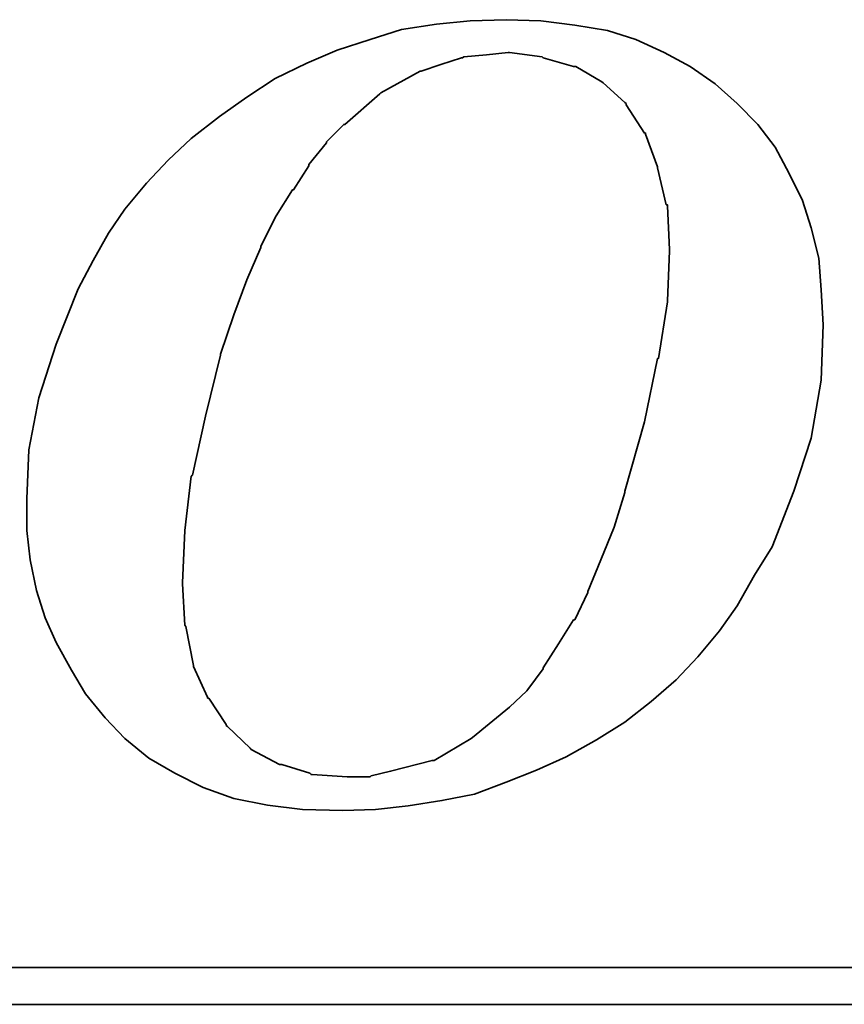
# Model space of a CAD drawing. Header units: inches. Extents: x 8 to 3755, y -1270 to 515.
# Tile 45 of 50: x 533 to 542, y 335 to 347. Entities that reach past the tile are written whole.
import ezdxf

# ---------------------------------------------------------------- set-up
doc = ezdxf.new("R2010")
doc.units = ezdxf.units.IN
doc.layers.add('DIM', color=4, linetype='Continuous')
doc.layers.add('layer 1', color=7, linetype='Continuous')

# ---------------------------------------------------------------- blocks, each defined once
blk = doc.blocks.new('TBI MOTION logo(完整正式版)')
at = {"layer": 'layer 1', "color": 22, "lineweight": 35}
for points, knots in [([(35.79625, -6.98375), (35.79625, -6.98375), (36.23125, -7.43875), (36.23125, -7.43875), (36.23125, -7.43875), (36.23125, -7.43875), (36.75625, -7.87125), (36.75625, -7.87125), (36.75625, -7.87125), (36.75625, -7.87125), (37.33125, -8.20375), (37.33125, -8.20375), (37.33125, -8.20375), (37.33125, -8.20375), (37.95625, -8.51875), (37.95625, -8.51875), (37.95625, -8.51875), (37.95625, -8.51875), (38.62625, -8.75875), (38.62625, -8.75875), (38.62625, -8.75875), (38.62625, -8.75875), (39.37125, -8.90375), (39.37125, -8.90375), (39.37125, -8.90375), (39.37125, -8.90375), (40.14125, -8.99875), (40.14125, -8.99875), (40.14125, -8.99875), (40.14125, -8.99875), (41.02625, -9.02375), (41.02625, -9.02375), (41.02625, -9.02375), (41.02625, -9.02375), (41.74625, -8.99875), (41.74625, -8.99875), (41.74625, -8.99875), (41.74625, -8.99875), (42.46625, -8.92375), (42.46625, -8.92375), (42.46625, -8.92375), (42.46625, -8.92375), (43.21125, -8.80625), (43.21125, -8.80625), (43.21125, -8.80625), (43.21125, -8.80625), (43.93125, -8.66375), (43.93125, -8.66375), (43.93125, -8.66375), (43.93125, -8.66375), (44.62625, -8.39875), (44.62625, -8.39875), (44.62625, -8.39875), (44.62625, -8.39875), (45.29625, -8.13375), (45.29625, -8.13375), (45.29625, -8.13375), (45.29625, -8.13375), (45.94625, -7.84375), (45.94625, -7.84375), (45.94625, -7.84375), (45.94625, -7.84375), (46.61625, -7.46375), (46.61625, -7.46375), (46.61625, -7.46375), (46.61625, -7.46375), (47.24125, -7.07875), (47.24125, -7.07875), (47.24125, -7.07875), (47.24125, -7.07875), (47.81625, -6.62375), (47.81625, -6.62375), (47.81625, -6.62375), (47.81625, -6.62375), (48.36875, -6.14375), (48.36875, -6.14375), (48.36875, -6.14375), (48.36875, -6.14375), (48.84625, -5.64125), (48.84625, -5.64125), (48.84625, -5.64125), (48.84625, -5.64125), (49.32625, -5.06375), (49.32625, -5.06375), (49.32625, -5.06375), (49.32625, -5.06375), (49.71125, -4.51374), (49.71125, -4.51374), (49.71125, -4.51374), (49.71125, -4.51374), (50.09625, -3.83874), (50.09625, -3.83874), (50.09625, -3.83874), (50.09625, -3.83874), (50.48125, -3.21374), (50.48125, -3.21374), (50.48125, -3.21374), (50.48125, -3.21374), (50.96125, -1.99125), (50.96125, -1.99125), (50.96125, -1.99125), (50.96125, -1.99125), (51.34375, -0.81875), (51.34375, -0.81875), (51.34375, -0.81875), (51.34375, -0.81875), (51.56125, 0.45624), (51.56125, 0.45624), (51.56125, 0.45624), (51.56125, 0.45624), (51.60625, 1.67624), (51.60625, 1.67624), (51.60625, 1.67624), (51.60625, 1.67624), (51.56125, 2.44625), (51.56125, 2.44625), (51.56125, 2.44625), (51.56125, 2.44625), (51.51125, 3.14125), (51.51125, 3.14125), (51.51125, 3.14125), (51.51125, 3.14125), (51.34375, 3.81125), (51.34375, 3.81125), (51.34375, 3.81125), (51.34375, 3.81125), (51.15125, 4.41125), (51.15125, 4.41125), (51.15125, 4.41125), (51.15125, 4.41125), (50.86125, 5.01125), (50.86125, 5.01125), (50.86125, 5.01125), (50.86125, 5.01125), (50.55125, 5.58875), (50.55125, 5.58875), (50.55125, 5.58875), (50.55125, 5.58875), (50.16625, 6.09125), (50.16625, 6.09125), (50.16625, 6.09125), (50.16625, 6.09125), (49.71125, 6.54875), (49.71125, 6.54875), (49.71125, 6.54875), (49.71125, 6.54875), (49.23125, 6.98125), (49.23125, 6.98125), (49.23125, 6.98125), (49.23125, 6.98125), (48.67875, 7.36625), (48.67875, 7.36625), (48.67875, 7.36625), (48.67875, 7.36625), (48.10375, 7.67625), (48.10375, 7.67625), (48.10375, 7.67625), (48.10375, 7.67625), (47.48125, 7.96375), (47.48125, 7.96375), (47.48125, 7.96375), (47.48125, 7.96375), (46.85625, 8.15625), (46.85625, 8.15625), (46.85625, 8.15625), (46.85625, 8.15625), (46.13625, 8.27624), (46.13625, 8.27624), (46.13625, 8.27624), (46.13625, 8.27624), (45.39125, 8.37125), (45.39125, 8.37125), (45.39125, 8.37125), (45.39125, 8.37125), (44.62625, 8.39624), (44.62625, 8.39624), (44.62625, 8.39624), (44.62625, 8.39624), (43.83625, 8.37125), (43.83625, 8.37125), (43.83625, 8.37125), (43.83625, 8.37125), (43.09125, 8.30125), (43.09125, 8.30125), (43.09125, 8.30125), (43.09125, 8.30125), (42.32125, 8.18125), (42.32125, 8.18125), (42.32125, 8.18125), (42.32125, 8.18125), (41.62875, 7.96375), (41.62875, 7.96375), (41.62875, 7.96375), (41.62875, 7.96375), (40.90625, 7.72625), (40.90625, 7.72625), (40.90625, 7.72625), (40.90625, 7.72625), (40.23624, 7.43625), (40.23624, 7.43625), (40.23624, 7.43625), (40.23624, 7.43625), (39.54124, 7.10125), (39.54124, 7.10125), (39.54124, 7.10125), (39.54124, 7.10125), (38.91625, 6.69125), (38.91625, 6.69125), (38.91625, 6.69125), (38.91625, 6.69125), (38.31625, 6.26125), (38.31625, 6.26125), (38.31625, 6.26125), (38.31625, 6.26125), (37.69125, 5.78125), (37.69125, 5.78125), (37.69125, 5.78125), (37.69125, 5.78125), (37.18625, 5.30125), (37.18625, 5.30125), (37.18625, 5.30125), (37.18625, 5.30125), (36.70625, 4.79624), (36.70625, 4.79624), (36.70625, 4.79624), (36.70625, 4.79624), (36.23125, 4.22125), (36.23125, 4.22125), (36.23125, 4.22125), (36.23125, 4.22125), (35.87124, 3.69375), (35.87124, 3.69375), (35.87124, 3.69375), (35.87124, 3.69375), (35.53125, 3.09125), (35.53125, 3.09125), (35.53125, 3.09125), (35.53125, 3.09125), (35.19875, 2.47125), (35.19875, 2.47125), (35.19875, 2.47125), (35.19875, 2.47125), (34.71625, 1.24625), (34.71625, 1.24625), (34.71625, 1.24625), (34.71625, 1.24625), (34.33125, 0.06874), (34.33125, 0.06874), (34.33125, 0.06874), (34.33125, 0.06874), (34.11625, -1.07875), (34.11625, -1.07875), (34.11625, -1.07875), (34.11625, -1.07875), (34.07125, -2.15875), (34.07125, -2.15875), (34.07125, -2.15875), (34.07125, -2.15875), (34.07125, -2.85375), (34.07125, -2.85375), (34.07125, -2.85375), (34.07125, -2.85375), (34.14125, -3.50375), (34.14125, -3.50375), (34.14125, -3.50375), (34.14125, -3.50375), (34.28625, -4.17375), (34.28625, -4.17375), (34.28625, -4.17375), (34.28625, -4.17375), (34.47625, -4.77624), (34.47625, -4.77624), (34.47625, -4.77624), (34.47625, -4.77624), (34.71625, -5.32625), (34.71625, -5.32625), (34.71625, -5.32625), (34.71625, -5.32625), (35.05375, -5.92875), (35.05375, -5.92875), (35.05375, -5.92875), (35.05375, -5.92875), (35.36375, -6.45375), (35.36375, -6.45375), (35.36375, -6.45375), (35.36375, -6.45375), (35.79625, -6.98375), (35.79625, -6.98375)], [0, 0, 0, 0, 0.01388889, 0.01388889, 0.01388889, 0.01388889, 0.02777778, 0.02777778, 0.02777778, 0.02777778, 0.04166667, 0.04166667, 0.04166667, 0.04166667, 0.05555556, 0.05555556, 0.05555556, 0.05555556, 0.06944444, 0.06944444, 0.06944444, 0.06944444, 0.08333333, 0.08333333, 0.08333333, 0.08333333, 0.09722222, 0.09722222, 0.09722222, 0.09722222, 0.11111111, 0.11111111, 0.11111111, 0.11111111, 0.125, 0.125, 0.125, 0.125, 0.13888889, 0.13888889, 0.13888889, 0.13888889, 0.15277778, 0.15277778, 0.15277778, 0.15277778, 0.16666667, 0.16666667, 0.16666667, 0.16666667, 0.18055556, 0.18055556, 0.18055556, 0.18055556, 0.19444444, 0.19444444, 0.19444444, 0.19444444, 0.20833333, 0.20833333, 0.20833333, 0.20833333, 0.22222222, 0.22222222, 0.22222222, 0.22222222, 0.23611111, 0.23611111, 0.23611111, 0.23611111, 0.25, 0.25, 0.25, 0.25, 0.26388889, 0.26388889, 0.26388889, 0.26388889, 0.27777778, 0.27777778, 0.27777778, 0.27777778, 0.29166667, 0.29166667, 0.29166667, 0.29166667, 0.30555556, 0.30555556, 0.30555556, 0.30555556, 0.31944444, 0.31944444, 0.31944444, 0.31944444, 0.33333333, 0.33333333, 0.33333333, 0.33333333, 0.34722222, 0.34722222, 0.34722222, 0.34722222, 0.36111111, 0.36111111, 0.36111111, 0.36111111, 0.375, 0.375, 0.375, 0.375, 0.38888889, 0.38888889, 0.38888889, 0.38888889, 0.40277778, 0.40277778, 0.40277778, 0.40277778, 0.41666667, 0.41666667, 0.41666667, 0.41666667, 0.43055556, 0.43055556, 0.43055556, 0.43055556, 0.44444444, 0.44444444, 0.44444444, 0.44444444, 0.45833333, 0.45833333, 0.45833333, 0.45833333, 0.47222222, 0.47222222, 0.47222222, 0.47222222, 0.48611111, 0.48611111, 0.48611111, 0.48611111, 0.5, 0.5, 0.5, 0.5, 0.51388889, 0.51388889, 0.51388889, 0.51388889, 0.52777778, 0.52777778, 0.52777778, 0.52777778, 0.54166667, 0.54166667, 0.54166667, 0.54166667, 0.55555556, 0.55555556, 0.55555556, 0.55555556, 0.56944444, 0.56944444, 0.56944444, 0.56944444, 0.58333333, 0.58333333, 0.58333333, 0.58333333, 0.59722222, 0.59722222, 0.59722222, 0.59722222, 0.61111111, 0.61111111, 0.61111111, 0.61111111, 0.625, 0.625, 0.625, 0.625, 0.63888889, 0.63888889, 0.63888889, 0.63888889, 0.65277778, 0.65277778, 0.65277778, 0.65277778, 0.66666667, 0.66666667, 0.66666667, 0.66666667, 0.68055556, 0.68055556, 0.68055556, 0.68055556, 0.69444444, 0.69444444, 0.69444444, 0.69444444, 0.70833333, 0.70833333, 0.70833333, 0.70833333, 0.72222222, 0.72222222, 0.72222222, 0.72222222, 0.73611111, 0.73611111, 0.73611111, 0.73611111, 0.75, 0.75, 0.75, 0.75, 0.76388889, 0.76388889, 0.76388889, 0.76388889, 0.77777778, 0.77777778, 0.77777778, 0.77777778, 0.79166667, 0.79166667, 0.79166667, 0.79166667, 0.80555556, 0.80555556, 0.80555556, 0.80555556, 0.81944444, 0.81944444, 0.81944444, 0.81944444, 0.83333333, 0.83333333, 0.83333333, 0.83333333, 0.84722222, 0.84722222, 0.84722222, 0.84722222, 0.86111111, 0.86111111, 0.86111111, 0.86111111, 0.875, 0.875, 0.875, 0.875, 0.88888889, 0.88888889, 0.88888889, 0.88888889, 0.90277778, 0.90277778, 0.90277778, 0.90277778, 0.91666667, 0.91666667, 0.91666667, 0.91666667, 0.93055556, 0.93055556, 0.93055556, 0.93055556, 0.94444444, 0.94444444, 0.94444444, 0.94444444, 0.95833333, 0.95833333, 0.95833333, 0.95833333, 0.97222222, 0.97222222, 0.97222222, 0.97222222, 0.98611111, 0.98611111, 0.98611111, 0.98611111, 1, 1, 1, 1]), ([(38.33875, 1.03124), (38.33875, 1.03124), (38.62625, 1.89625), (38.62625, 1.89625), (38.62625, 1.89625), (38.62625, 1.89625), (38.91625, 2.66375), (38.91625, 2.66375), (38.91625, 2.66375), (38.91625, 2.66375), (39.22625, 3.38125), (39.22625, 3.38125), (39.22625, 3.38125), (39.22625, 3.38125), (39.22625, 3.40624), (39.22625, 3.40624), (39.22625, 3.40624), (39.22625, 3.40624), (39.56124, 4.07624), (39.56124, 4.07624), (39.56124, 4.07624), (39.56124, 4.07624), (39.92125, 4.65125), (39.92125, 4.65125), (39.92125, 4.65125), (39.92125, 4.65125), (39.94625, 4.65125), (39.94625, 4.65125), (39.94625, 4.65125), (39.94625, 4.65125), (40.28125, 5.17875), (40.28125, 5.17875), (40.28125, 5.17875), (40.28125, 5.17875), (40.28125, 5.20375), (40.28125, 5.20375), (40.28125, 5.20375), (40.28125, 5.20375), (40.66875, 5.68625), (40.66875, 5.68625), (40.66875, 5.68625), (40.66875, 5.68625), (40.66875, 5.70625), (40.66875, 5.70625), (40.66875, 5.70625), (40.66875, 5.70625), (41.05124, 6.09125), (41.05124, 6.09125), (41.05124, 6.09125), (41.05124, 6.09125), (41.07625, 6.09125), (41.07625, 6.09125), (41.07625, 6.09125), (41.07625, 6.09125), (41.84125, 6.76625), (41.84125, 6.76625), (41.84125, 6.76625), (41.84125, 6.76625), (41.86625, 6.78625), (41.86625, 6.78625), (41.86625, 6.78625), (41.86625, 6.78625), (42.73125, 7.26624), (42.73125, 7.26624), (42.73125, 7.26624), (42.73125, 7.26624), (42.75625, 7.26624), (42.75625, 7.26624), (42.75625, 7.26624), (42.75625, 7.26624), (43.18625, 7.41125), (43.18625, 7.41125), (43.18625, 7.41125), (43.18625, 7.41125), (43.64125, 7.55625), (43.64125, 7.55625), (43.64125, 7.55625), (43.64125, 7.55625), (43.66625, 7.55625), (43.66625, 7.55625), (43.66625, 7.55625), (43.66625, 7.55625), (43.69125, 7.58124), (43.69125, 7.58124), (43.69125, 7.58124), (43.69125, 7.58124), (44.19125, 7.62625), (44.19125, 7.62625), (44.19125, 7.62625), (44.19125, 7.62625), (44.67125, 7.67625), (44.67125, 7.67625), (44.67125, 7.67625), (44.67125, 7.67625), (44.69625, 7.67625), (44.69625, 7.67625), (44.69625, 7.67625), (44.69625, 7.67625), (45.41875, 7.58124), (45.41875, 7.58124), (45.41875, 7.58124), (45.41875, 7.58124), (45.44125, 7.55625), (45.44125, 7.55625), (45.44125, 7.55625), (45.44125, 7.55625), (46.11125, 7.36625), (46.11125, 7.36625), (46.11125, 7.36625), (46.11125, 7.36625), (46.13625, 7.36625), (46.13625, 7.36625), (46.13625, 7.36625), (46.13625, 7.36625), (46.15875, 7.36625), (46.15875, 7.36625), (46.15875, 7.36625), (46.15875, 7.36625), (46.73625, 7.02624), (46.73625, 7.02624), (46.73625, 7.02624), (46.73625, 7.02624), (46.76125, 7.00624), (46.76125, 7.00624), (46.76125, 7.00624), (46.76125, 7.00624), (47.24125, 6.57124), (47.24125, 6.57124), (47.24125, 6.57124), (47.24125, 6.57124), (47.26625, 6.54875), (47.26625, 6.54875), (47.26625, 6.54875), (47.26625, 6.54875), (47.26625, 6.52375), (47.26625, 6.52375), (47.26625, 6.52375), (47.26625, 6.52375), (47.67375, 5.89875), (47.67375, 5.89875), (47.67375, 5.89875), (47.67375, 5.89875), (47.69625, 5.89875), (47.69625, 5.89875), (47.69625, 5.89875), (47.69625, 5.89875), (47.69625, 5.87625), (47.69625, 5.87625), (47.69625, 5.87625), (47.69625, 5.87625), (47.96125, 5.15625), (47.96125, 5.15625), (47.96125, 5.15625), (47.96125, 5.15625), (47.96125, 5.13125), (47.96125, 5.13125), (47.96125, 5.13125), (47.96125, 5.13125), (48.15125, 4.31875), (48.15125, 4.31875), (48.15125, 4.31875), (48.15125, 4.31875), (48.17625, 4.31875), (48.17625, 4.31875), (48.17625, 4.31875), (48.17625, 4.31875), (48.17625, 4.29125), (48.17625, 4.29125), (48.17625, 4.29125), (48.17625, 4.29125), (48.22625, 3.33125), (48.22625, 3.33125), (48.22625, 3.33125), (48.22625, 3.33125), (48.22625, 3.30875), (48.22625, 3.30875), (48.22625, 3.30875), (48.22625, 3.30875), (48.17625, 2.20624), (48.17625, 2.20624), (48.17625, 2.20624), (48.17625, 2.20624), (48.17625, 2.18124), (48.17625, 2.18124), (48.17625, 2.18124), (48.17625, 2.18124), (47.98375, 0.93624), (47.98375, 0.93624), (47.98375, 0.93624), (47.98375, 0.93624), (47.96125, 0.93624), (47.96125, 0.93624), (47.96125, 0.93624), (47.96125, 0.93624), (47.67375, -0.45874), (47.67375, -0.45874), (47.67375, -0.45874), (47.67375, -0.45874), (47.24125, -1.99125), (47.24125, -1.99125), (47.24125, -1.99125), (47.24125, -1.99125), (47.24125, -2.01874), (47.24125, -2.01874), (47.24125, -2.01874), (47.24125, -2.01874), (47.00125, -2.78375), (47.00125, -2.78375), (47.00125, -2.78375), (47.00125, -2.78375), (46.71125, -3.50375), (46.71125, -3.50375), (46.71125, -3.50375), (46.71125, -3.50375), (46.42625, -4.19875), (46.42625, -4.19875), (46.42625, -4.19875), (46.42625, -4.19875), (46.42625, -4.22375), (46.42625, -4.22375), (46.42625, -4.22375), (46.42625, -4.22375), (46.13625, -4.82374), (46.13625, -4.82374), (46.13625, -4.82374), (46.13625, -4.82374), (46.11125, -4.82374), (46.11125, -4.82374), (46.11125, -4.82374), (46.11125, -4.82374), (45.77625, -5.35125), (45.77625, -5.35125), (45.77625, -5.35125), (45.77625, -5.35125), (45.44125, -5.87875), (45.44125, -5.87875), (45.44125, -5.87875), (45.44125, -5.87875), (45.44125, -5.90375), (45.44125, -5.90375), (45.44125, -5.90375), (45.44125, -5.90375), (45.10625, -6.35875), (45.10625, -6.35875), (45.10625, -6.35875), (45.10625, -6.35875), (45.08125, -6.38375), (45.08125, -6.38375), (45.08125, -6.38375), (45.08125, -6.38375), (44.69625, -6.74375), (44.69625, -6.74375), (44.69625, -6.74375), (44.69625, -6.74375), (43.88375, -7.41625), (43.88375, -7.41625), (43.88375, -7.41625), (43.88375, -7.41625), (43.85625, -7.43875), (43.85625, -7.43875), (43.85625, -7.43875), (43.85625, -7.43875), (43.04125, -7.91875), (43.04125, -7.91875), (43.04125, -7.91875), (43.04125, -7.91875), (43.01625, -7.91875), (43.01625, -7.91875), (43.01625, -7.91875), (43.01625, -7.91875), (42.99625, -7.91875), (42.99625, -7.91875), (42.99625, -7.91875), (42.99625, -7.91875), (42.08125, -8.15875), (42.08125, -8.15875), (42.08125, -8.15875), (42.08125, -8.15875), (41.65125, -8.25625), (41.65125, -8.25625), (41.65125, -8.25625), (41.65125, -8.25625), (41.62875, -8.27875), (41.62875, -8.27875), (41.62875, -8.27875), (41.62875, -8.27875), (41.60125, -8.27875), (41.60125, -8.27875), (41.60125, -8.27875), (41.60125, -8.27875), (41.12125, -8.27875), (41.12125, -8.27875), (41.12125, -8.27875), (41.12125, -8.27875), (40.35624, -8.23125), (40.35624, -8.23125), (40.35624, -8.23125), (40.35624, -8.23125), (40.33125, -8.23125), (40.33125, -8.23125), (40.33125, -8.23125), (40.33125, -8.23125), (40.30625, -8.20375), (40.30625, -8.20375), (40.30625, -8.20375), (40.30625, -8.20375), (39.68375, -8.01375), (39.68375, -8.01375), (39.68375, -8.01375), (39.68375, -8.01375), (39.66124, -8.01375), (39.66124, -8.01375), (39.66124, -8.01375), (39.66124, -8.01375), (39.63625, -8.01375), (39.63625, -8.01375), (39.63625, -8.01375), (39.63625, -8.01375), (39.01125, -7.67875), (39.01125, -7.67875), (39.01125, -7.67875), (39.01125, -7.67875), (38.98875, -7.65375), (38.98875, -7.65375), (38.98875, -7.65375), (38.98875, -7.65375), (38.48625, -7.17375), (38.48625, -7.17375), (38.48625, -7.17375), (38.48625, -7.17375), (38.45875, -7.14875), (38.45875, -7.14875), (38.45875, -7.14875), (38.45875, -7.14875), (38.45875, -7.12875), (38.45875, -7.12875), (38.45875, -7.12875), (38.45875, -7.12875), (38.07625, -6.54875), (38.07625, -6.54875), (38.07625, -6.54875), (38.07625, -6.54875), (38.05125, -6.54875), (38.05125, -6.54875), (38.05125, -6.54875), (38.05125, -6.54875), (38.05125, -6.52875), (38.05125, -6.52875), (38.05125, -6.52875), (38.05125, -6.52875), (37.74125, -5.85375), (37.74125, -5.85375), (37.74125, -5.85375), (37.74125, -5.85375), (37.74125, -5.82875), (37.74125, -5.82875), (37.74125, -5.82875), (37.74125, -5.82875), (37.57375, -4.96875), (37.57375, -4.96875), (37.57375, -4.96875), (37.57375, -4.96875), (37.54625, -4.94375), (37.54625, -4.94375), (37.54625, -4.94375), (37.54625, -4.94375), (37.50125, -4.03375), (37.50125, -4.03375), (37.50125, -4.03375), (37.50125, -4.03375), (37.50125, -4.00875), (37.50125, -4.00875), (37.50125, -4.00875), (37.50125, -4.00875), (37.54625, -2.85375), (37.54625, -2.85375), (37.54625, -2.85375), (37.54625, -2.85375), (37.69125, -1.65875), (37.69125, -1.65875), (37.69125, -1.65875), (37.69125, -1.65875), (37.71624, -1.63375), (37.71624, -1.63375), (37.71624, -1.63375), (37.71624, -1.63375), (38.00375, -0.33875), (38.00375, -0.33875), (38.00375, -0.33875), (38.00375, -0.33875), (38.33875, 1.00624), (38.33875, 1.00624), (38.33875, 1.00624), (38.33875, 1.00624), (38.33875, 1.03124), (38.33875, 1.03124)], [0, 0, 0, 0, 0.01010101, 0.01010101, 0.01010101, 0.01010101, 0.02020202, 0.02020202, 0.02020202, 0.02020202, 0.03030303, 0.03030303, 0.03030303, 0.03030303, 0.04040404, 0.04040404, 0.04040404, 0.04040404, 0.05050505, 0.05050505, 0.05050505, 0.05050505, 0.06060606, 0.06060606, 0.06060606, 0.06060606, 0.07070707, 0.07070707, 0.07070707, 0.07070707, 0.08080808, 0.08080808, 0.08080808, 0.08080808, 0.09090909, 0.09090909, 0.09090909, 0.09090909, 0.1010101, 0.1010101, 0.1010101, 0.1010101, 0.11111111, 0.11111111, 0.11111111, 0.11111111, 0.12121212, 0.12121212, 0.12121212, 0.12121212, 0.13131313, 0.13131313, 0.13131313, 0.13131313, 0.14141414, 0.14141414, 0.14141414, 0.14141414, 0.15151515, 0.15151515, 0.15151515, 0.15151515, 0.16161616, 0.16161616, 0.16161616, 0.16161616, 0.17171717, 0.17171717, 0.17171717, 0.17171717, 0.18181818, 0.18181818, 0.18181818, 0.18181818, 0.19191919, 0.19191919, 0.19191919, 0.19191919, 0.2020202, 0.2020202, 0.2020202, 0.2020202, 0.21212121, 0.21212121, 0.21212121, 0.21212121, 0.22222222, 0.22222222, 0.22222222, 0.22222222, 0.23232323, 0.23232323, 0.23232323, 0.23232323, 0.24242424, 0.24242424, 0.24242424, 0.24242424, 0.25252525, 0.25252525, 0.25252525, 0.25252525, 0.26262626, 0.26262626, 0.26262626, 0.26262626, 0.27272727, 0.27272727, 0.27272727, 0.27272727, 0.28282828, 0.28282828, 0.28282828, 0.28282828, 0.29292929, 0.29292929, 0.29292929, 0.29292929, 0.3030303, 0.3030303, 0.3030303, 0.3030303, 0.31313131, 0.31313131, 0.31313131, 0.31313131, 0.32323232, 0.32323232, 0.32323232, 0.32323232, 0.33333333, 0.33333333, 0.33333333, 0.33333333, 0.34343434, 0.34343434, 0.34343434, 0.34343434, 0.35353535, 0.35353535, 0.35353535, 0.35353535, 0.36363636, 0.36363636, 0.36363636, 0.36363636, 0.37373737, 0.37373737, 0.37373737, 0.37373737, 0.38383838, 0.38383838, 0.38383838, 0.38383838, 0.39393939, 0.39393939, 0.39393939, 0.39393939, 0.4040404, 0.4040404, 0.4040404, 0.4040404, 0.41414141, 0.41414141, 0.41414141, 0.41414141, 0.42424242, 0.42424242, 0.42424242, 0.42424242, 0.43434343, 0.43434343, 0.43434343, 0.43434343, 0.44444444, 0.44444444, 0.44444444, 0.44444444, 0.45454545, 0.45454545, 0.45454545, 0.45454545, 0.46464646, 0.46464646, 0.46464646, 0.46464646, 0.47474747, 0.47474747, 0.47474747, 0.47474747, 0.48484848, 0.48484848, 0.48484848, 0.48484848, 0.49494949, 0.49494949, 0.49494949, 0.49494949, 0.50505051, 0.50505051, 0.50505051, 0.50505051, 0.51515152, 0.51515152, 0.51515152, 0.51515152, 0.52525253, 0.52525253, 0.52525253, 0.52525253, 0.53535354, 0.53535354, 0.53535354, 0.53535354, 0.54545455, 0.54545455, 0.54545455, 0.54545455, 0.55555556, 0.55555556, 0.55555556, 0.55555556, 0.56565657, 0.56565657, 0.56565657, 0.56565657, 0.57575758, 0.57575758, 0.57575758, 0.57575758, 0.58585859, 0.58585859, 0.58585859, 0.58585859, 0.5959596, 0.5959596, 0.5959596, 0.5959596, 0.60606061, 0.60606061, 0.60606061, 0.60606061, 0.61616162, 0.61616162, 0.61616162, 0.61616162, 0.62626263, 0.62626263, 0.62626263, 0.62626263, 0.63636364, 0.63636364, 0.63636364, 0.63636364, 0.64646465, 0.64646465, 0.64646465, 0.64646465, 0.65656566, 0.65656566, 0.65656566, 0.65656566, 0.66666667, 0.66666667, 0.66666667, 0.66666667, 0.67676768, 0.67676768, 0.67676768, 0.67676768, 0.68686869, 0.68686869, 0.68686869, 0.68686869, 0.6969697, 0.6969697, 0.6969697, 0.6969697, 0.70707071, 0.70707071, 0.70707071, 0.70707071, 0.71717172, 0.71717172, 0.71717172, 0.71717172, 0.72727273, 0.72727273, 0.72727273, 0.72727273, 0.73737374, 0.73737374, 0.73737374, 0.73737374, 0.74747475, 0.74747475, 0.74747475, 0.74747475, 0.75757576, 0.75757576, 0.75757576, 0.75757576, 0.76767677, 0.76767677, 0.76767677, 0.76767677, 0.77777778, 0.77777778, 0.77777778, 0.77777778, 0.78787879, 0.78787879, 0.78787879, 0.78787879, 0.7979798, 0.7979798, 0.7979798, 0.7979798, 0.80808081, 0.80808081, 0.80808081, 0.80808081, 0.81818182, 0.81818182, 0.81818182, 0.81818182, 0.82828283, 0.82828283, 0.82828283, 0.82828283, 0.83838384, 0.83838384, 0.83838384, 0.83838384, 0.84848485, 0.84848485, 0.84848485, 0.84848485, 0.85858586, 0.85858586, 0.85858586, 0.85858586, 0.86868687, 0.86868687, 0.86868687, 0.86868687, 0.87878788, 0.87878788, 0.87878788, 0.87878788, 0.88888889, 0.88888889, 0.88888889, 0.88888889, 0.8989899, 0.8989899, 0.8989899, 0.8989899, 0.90909091, 0.90909091, 0.90909091, 0.90909091, 0.91919192, 0.91919192, 0.91919192, 0.91919192, 0.92929293, 0.92929293, 0.92929293, 0.92929293, 0.93939394, 0.93939394, 0.93939394, 0.93939394, 0.94949495, 0.94949495, 0.94949495, 0.94949495, 0.95959596, 0.95959596, 0.95959596, 0.95959596, 0.96969697, 0.96969697, 0.96969697, 0.96969697, 0.97979798, 0.97979798, 0.97979798, 0.97979798, 0.98989899, 0.98989899, 0.98989899, 0.98989899, 1, 1, 1, 1]), ([(75.90875, -9.47875), (75.90875, -9.47875), (75.90875, -12.28625), (75.90875, -12.28625), (75.90875, -12.28625), (75.90875, -12.28625), (75.90875, -12.47875), (75.90875, -12.47875), (75.90875, -12.47875), (75.90875, -12.47875), (75.71625, -12.47875), (75.71625, -12.47875), (75.71625, -12.47875), (75.71625, -12.47875), (-88.32875, -12.47875), (-88.32875, -12.47875), (-88.32875, -12.47875), (-88.32875, -12.47875), (-88.32875, -13.29375), (-88.32875, -13.29375), (-88.32875, -13.29375), (-88.32875, -13.29375), (82.89125, -13.29375), (82.89125, -13.29375), (82.89125, -13.29375), (82.89125, -13.29375), (75.90875, -9.47875), (75.90875, -9.47875)], [0, 0, 0, 0, 0.14285714, 0.14285714, 0.14285714, 0.14285714, 0.28571429, 0.28571429, 0.28571429, 0.28571429, 0.42857143, 0.42857143, 0.42857143, 0.42857143, 0.57142857, 0.57142857, 0.57142857, 0.57142857, 0.71428571, 0.71428571, 0.71428571, 0.71428571, 0.85714286, 0.85714286, 0.85714286, 0.85714286, 1, 1, 1, 1])]:
    blk.add_open_spline(points, degree=3, knots=knots, dxfattribs=at)

msp = doc.modelspace()

# ---------------------------------------------------------------- block references
at = {"layer": 'DIM', "color": 7, "xscale": 0.5321023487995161, "yscale": 0.5321023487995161, "zscale": 0.5321023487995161}
msp.add_blockref('TBI MOTION logo(完整正式版)', (514.741, 342.54), dxfattribs=at)

doc.saveas('drawing.dxf')
